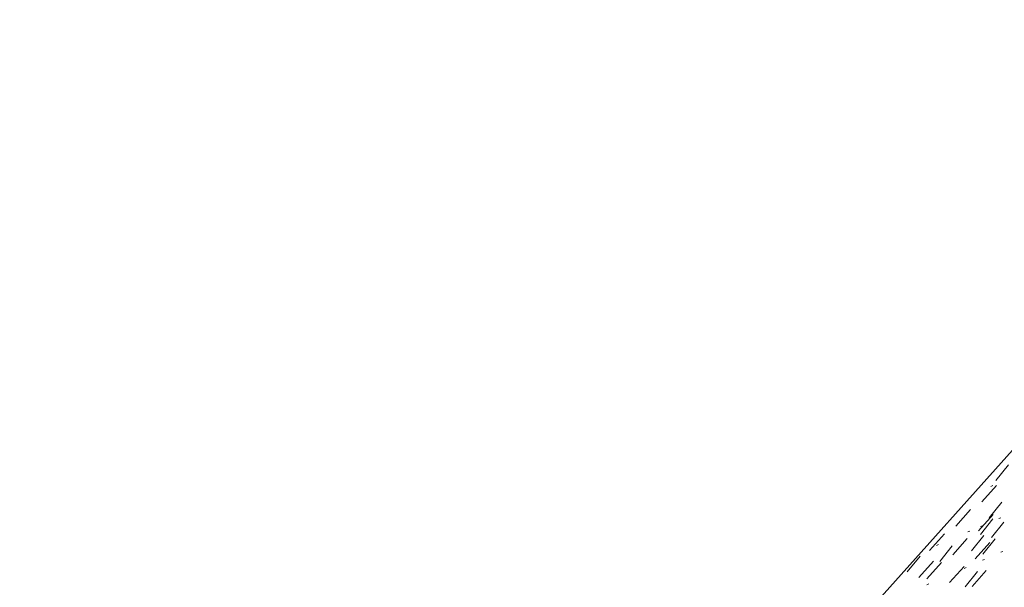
# Model space of a CAD drawing. Header units: centimetres. Extents: x 1151.07 to 1152.71, y 1902.53 to 1904.06.
# Tile 47 of 65: x 1152.3032 to 1152.3837, y 1903.0624 to 1903.1088. Entities that reach past the tile are written whole.
import ezdxf

# ---------------------------------------------------------------- set-up
doc = ezdxf.new("R2010")
doc.units = ezdxf.units.CM
for name, color, linetype, lineweight in [('Wzór powierzchni', 7, 'Continuous', 9), ('Wzór powierzchni-4', 10, 'Continuous', 9), ('Ściany-1', 250, 'Continuous', 25)]:
    doc.layers.add(name, color=color, linetype=linetype, lineweight=lineweight)

# ---------------------------------------------------------------- blocks, each defined once
blk = doc.blocks.new('FP_19-Aksono Kopia 1')
at = {"layer": 'Wzór powierzchni-4'}
for p, q in [((1152.384075, 1903.07245), (1152.383038, 1903.071171)), ((1152.381899, 1903.069412), (1152.383102, 1903.070758)), ((1152.382783, 1903.070747), (1152.382615, 1903.070676)), ((1152.381242, 1903.070102), (1152.381206, 1903.070086)), ((1152.38352, 1903.069388), (1152.382496, 1903.068126)), ((1152.379762, 1903.067433), (1152.380968, 1903.068783)), ((1152.381624, 1903.067065), (1152.382815, 1903.068398)), ((1152.382791, 1903.068022), (1152.38177, 1903.066763)), ((1152.381939, 1903.067474), (1152.381771, 1903.067402)), ((1152.383701, 1903.067749), (1152.382686, 1903.066499)), ((1152.38345, 1903.068123), (1152.383285, 1903.068052)), ((1152.377616, 1903.065446), (1152.378825, 1903.066799)), ((1152.380922, 1903.067038), (1152.380753, 1903.066965)), ((1152.382066, 1903.066662), (1152.381048, 1903.065407)), ((1152.378346, 1903.065932), (1152.378175, 1903.065859)), ((1152.379479, 1903.065826), (1152.37845, 1903.064558)), ((1152.379508, 1903.065101), (1152.380702, 1903.066438)), ((1152.381355, 1903.064765), (1152.382533, 1903.066085)), ((1152.382979, 1903.066399), (1152.381966, 1903.065153)), ((1152.376835, 1903.064972), (1152.375796, 1903.06369)), ((1152.383603, 1903.065369), (1152.38344, 1903.065297)), ((1152.376747, 1903.063234), (1152.377949, 1903.064579)), ((1152.377383, 1903.063128), (1152.37858, 1903.064468)), ((1152.382114, 1903.064715), (1152.381949, 1903.064642)), ((1152.379259, 1903.062815), (1152.380441, 1903.064139)), ((1152.38061, 1903.064054), (1152.380443, 1903.063981)), ((1152.381545, 1903.06372), (1152.380538, 1903.062481)), ((1152.38109, 1903.06251), (1152.382258, 1903.063818)), ((1152.377551, 1903.06271), (1152.37738, 1903.062635))]:
    blk.add_line(p, q, dxfattribs=at)

msp = doc.modelspace()

# ---------------------------------------------------------------- linework, layer by layer
at = {"layer": 'Ściany-1'}
msp.add_line((1152.049697, 1902.699142), (1152.561438, 1903.271758), dxfattribs=at)

# ---------------------------------------------------------------- block references
at = {"layer": 'Wzór powierzchni'}
msp.add_blockref('FP_19-Aksono Kopia 1', (0, 0), dxfattribs=at)

doc.saveas('drawing.dxf')
